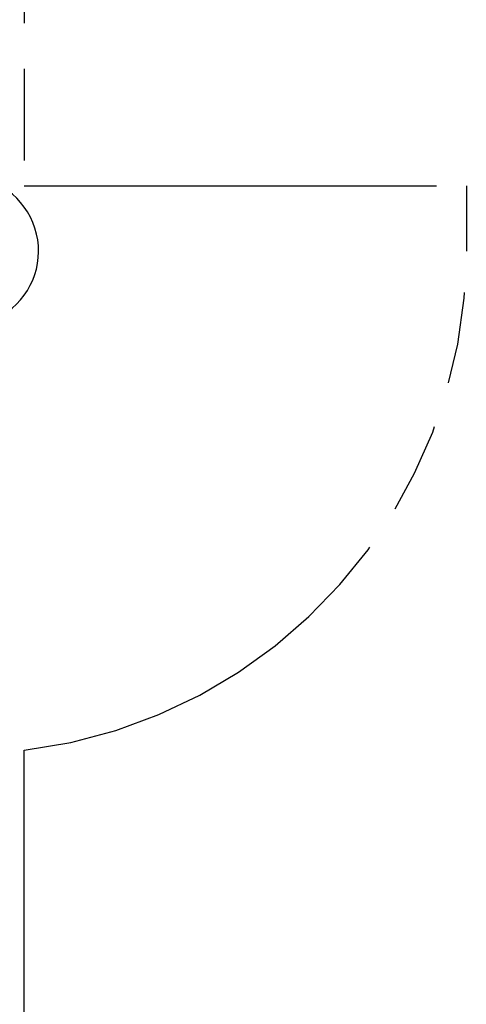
# Model space of a CAD drawing. Header units: inches. Extents: x 0 to 224, y 0 to 145.
# Tile 14 of 125: x 71 to 77, y 42 to 55. Entities that reach past the tile are written whole.
import ezdxf

# ---------------------------------------------------------------- set-up
doc = ezdxf.new("R2010")
doc.units = ezdxf.units.IN
doc.header["$LTSCALE"] = 12.302632
doc.header["$MEASUREMENT"] = 0
doc.linetypes.add('PHANTOM', pattern=[0.8, 0.45, -0.05, 0.1, -0.05, 0.1, -0.05])
doc.layers.get('0').update_dxf_attribs({"linetype": 'CONTINUOUS'})
doc.layers.add('AVAILABLE_DOOR_SPACES', color=7, linetype='CONTINUOUS')

msp = doc.modelspace()

# ---------------------------------------------------------------- linework, layer by layer
at = {"color": 7, "linetype": 'Continuous'}
msp.add_arc((70.323, 52.254), 1.004, 305.5066, 234.4934, dxfattribs=at)
at = {"layer": 'AVAILABLE_DOOR_SPACES', "color": 4, "linetype": 'PHANTOM'}
for p, q in [((71.135, 82.379), (71.135, 53.129)), ((71.135, 53.129), (77.073, 53.129)), ((77.073, 53.129), (77.073, 52.254)), ((71.135, 22.129), (71.135, 45.553))]:
    msp.add_line(p, q, dxfattribs=at)
msp.add_arc((70.323, 52.254), 6.75, 276.9135, 360, dxfattribs=at)

doc.saveas('drawing.dxf')
